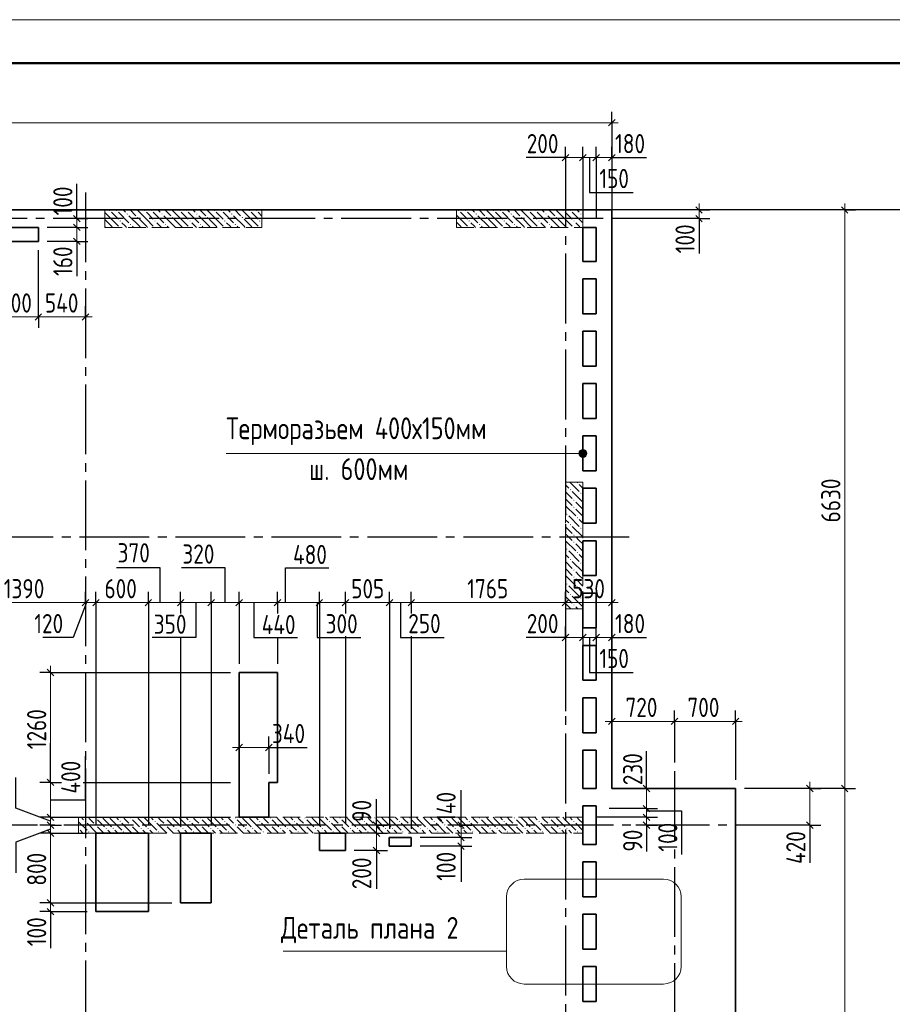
# Model space of a CAD drawing. Header units: millimetres. Extents: x 0 to 43617, y 0 to 59400.
# Tile 20 of 21: x 15570 to 25569, y 48117 to 59400. Entities that reach past the tile are written whole.
import ezdxf

# ---------------------------------------------------------------- set-up
doc = ezdxf.new("R2010")
doc.units = ezdxf.units.MM
doc.linetypes.add('______2', pattern=[270, 200, -70])
doc.linetypes.add('______5', pattern=[1100, 800, -100, 100, -100])
for name, color, linetype, lineweight in [('Standard', 7, 'Continuous', 25), ('ЖБ Пилон', 180, 'Continuous', 25), ('Оси', 40, '______5', 18), ('Примечания', 7, 'Continuous', 25), ('Размерная выноска', 7, 'Continuous', 13)]:
    doc.layers.add(name, color=color, linetype=linetype, lineweight=lineweight)
doc.layers.add('ЖБ Перекрытие верхний уровень', color=7, linetype='Continuous', lineweight=25, true_color=0xe0e0ff)
doc.layers.add('ЖБ Стена верхний уровень', color=7, linetype='Continuous', lineweight=25, true_color=0x006e00)
doc.styles.add('GOST 2.304-81', font='txt')

msp = doc.modelspace()

# ---------------------------------------------------------------- hatches: boundary and pattern name
at = {"layer": 'ЖБ Пилон', "linetype": 'Continuous', "lineweight": 18, "transparency": 33554687}
for points in [[(16594, 57213), (16601, 57220), (16607, 57213), (16601, 57207)], [(16674, 57213), (16681, 57220), (16687, 57213), (16681, 57207)], [(16994, 57213), (17001, 57220), (17007, 57213), (17001, 57207)], [(17074, 57213), (17081, 57220), (17087, 57213), (17081, 57207)], [(17394, 57213), (17401, 57220), (17407, 57213), (17401, 57207)], [(17474, 57213), (17481, 57220), (17487, 57213), (17481, 57207)], [(17794, 57213), (17801, 57220), (17807, 57213), (17801, 57207)], [(17874, 57213), (17881, 57220), (17887, 57213), (17881, 57207)], [(18194, 57213), (18201, 57220), (18207, 57213), (18201, 57207)], [(18274, 57213), (18281, 57220), (18287, 57213), (18281, 57207)], [(20594, 57213), (20601, 57220), (20607, 57213), (20601, 57207)], [(20674, 57213), (20681, 57220), (20687, 57213), (20681, 57207)], [(20994, 57213), (21001, 57220), (21007, 57213), (21001, 57207)], [(21074, 57213), (21081, 57220), (21087, 57213), (21081, 57207)], [(21394, 57213), (21401, 57220), (21407, 57213), (21401, 57207)], [(21474, 57213), (21481, 57220), (21487, 57213), (21481, 57207)], [(21794, 57213), (21801, 57220), (21807, 57213), (21801, 57207)], [(21874, 57213), (21881, 57220), (21887, 57213), (21881, 57207)], [(16714, 57093), (16721, 57100), (16727, 57093), (16721, 57087)], [(16794, 57173), (16801, 57180), (16807, 57173), (16801, 57167)], [(16914, 57133), (16921, 57140), (16927, 57133), (16921, 57127)], [(17114, 57093), (17121, 57100), (17127, 57093), (17121, 57087)], [(17194, 57173), (17201, 57180), (17207, 57173), (17201, 57167)], [(17314, 57133), (17321, 57140), (17327, 57133), (17321, 57127)], [(17514, 57093), (17521, 57100), (17527, 57093), (17521, 57087)], [(17594, 57173), (17601, 57180), (17607, 57173), (17601, 57167)], [(17714, 57133), (17721, 57140), (17727, 57133), (17721, 57127)], [(17914, 57093), (17921, 57100), (17927, 57093), (17921, 57087)], [(17994, 57173), (18001, 57180), (18007, 57173), (18001, 57167)], [(18114, 57133), (18121, 57140), (18127, 57133), (18121, 57127)], [(18314, 57093), (18321, 57100), (18327, 57093), (18321, 57087)], [(20714, 57093), (20721, 57100), (20727, 57093), (20721, 57087)], [(20794, 57173), (20801, 57180), (20807, 57173), (20801, 57167)], [(20914, 57133), (20921, 57140), (20927, 57133), (20921, 57127)], [(21114, 57093), (21121, 57100), (21127, 57093), (21121, 57087)], [(21194, 57173), (21201, 57180), (21207, 57173), (21201, 57167)], [(21314, 57133), (21321, 57140), (21327, 57133), (21321, 57127)], [(21514, 57093), (21521, 57100), (21527, 57093), (21521, 57087)], [(21594, 57173), (21601, 57180), (21607, 57173), (21601, 57167)], [(21714, 57133), (21721, 57140), (21727, 57133), (21721, 57127)], [(21914, 57093), (21921, 57100), (21927, 57093), (21921, 57087)], [(21994, 57173), (22001, 57180), (22007, 57173), (22001, 57167)], [(16834, 57053), (16841, 57060), (16847, 57053), (16841, 57047)], [(17234, 57053), (17241, 57060), (17247, 57053), (17241, 57047)], [(17634, 57053), (17641, 57060), (17647, 57053), (17641, 57047)], [(18034, 57053), (18041, 57060), (18047, 57053), (18041, 57047)], [(20834, 57053), (20841, 57060), (20847, 57053), (20841, 57047)], [(21234, 57053), (21241, 57060), (21247, 57053), (21241, 57047)], [(21634, 57053), (21641, 57060), (21647, 57053), (21641, 57047)], [(21954, 54093), (21961, 54100), (21967, 54093), (21961, 54087)], [(21874, 54013), (21881, 54020), (21887, 54013), (21881, 54007)], [(21994, 53973), (22001, 53980), (22007, 53973), (22001, 53967)], [(21914, 53893), (21921, 53900), (21927, 53893), (21921, 53887)], [(21914, 53813), (21921, 53820), (21927, 53813), (21921, 53807)], [(21834, 53733), (21841, 53740), (21847, 53733), (21841, 53727)], [(21874, 53613), (21881, 53620), (21887, 53613), (21881, 53607)], [(21954, 53693), (21961, 53700), (21967, 53693), (21961, 53687)], [(21914, 53493), (21921, 53500), (21927, 53493), (21921, 53487)], [(21994, 53573), (22001, 53580), (22007, 53573), (22001, 53567)], [(21914, 53413), (21921, 53420), (21927, 53413), (21921, 53407)], [(21834, 53333), (21841, 53340), (21847, 53333), (21841, 53327)], [(21954, 53293), (21961, 53300), (21967, 53293), (21961, 53287)], [(21874, 53213), (21881, 53220), (21887, 53213), (21881, 53207)], [(21994, 53173), (22001, 53180), (22007, 53173), (22001, 53167)], [(21914, 53093), (21921, 53100), (21927, 53093), (21921, 53087)], [(21834, 52933), (21841, 52940), (21847, 52933), (21841, 52927)], [(21914, 53013), (21921, 53020), (21927, 53013), (21921, 53007)], [(21874, 52813), (21881, 52820), (21887, 52813), (21881, 52807)], [(21954, 52893), (21961, 52900), (21967, 52893), (21961, 52887)], [(21914, 52693), (21921, 52700), (21927, 52693), (21921, 52687)], [(21994, 52773), (22001, 52780), (22007, 52773), (22001, 52767)]]:
    msp.add_hatch(color=7, dxfattribs=at).paths.add_polyline_path(points, flags=16)
at = {"layer": 'ЖБ Стена верхний уровень', "linetype": 'Continuous', "lineweight": 18, "transparency": 33554687}
for points in [[(16314, 50213), (16321, 50220), (16327, 50213), (16321, 50207)], [(16434, 50253), (16441, 50260), (16447, 50253), (16441, 50247)], [(16714, 50213), (16721, 50220), (16727, 50213), (16721, 50207)], [(16834, 50253), (16841, 50260), (16847, 50253), (16841, 50247)], [(17114, 50213), (17121, 50220), (17127, 50213), (17121, 50207)], [(17234, 50253), (17241, 50260), (17247, 50253), (17241, 50247)], [(17514, 50213), (17521, 50220), (17527, 50213), (17521, 50207)], [(17634, 50253), (17641, 50260), (17647, 50253), (17641, 50247)], [(17914, 50213), (17921, 50220), (17927, 50213), (17921, 50207)], [(18034, 50253), (18041, 50260), (18047, 50253), (18041, 50247)], [(18314, 50213), (18321, 50220), (18327, 50213), (18321, 50207)], [(18434, 50253), (18441, 50260), (18447, 50253), (18441, 50247)], [(18714, 50213), (18721, 50220), (18727, 50213), (18721, 50207)], [(18834, 50253), (18841, 50260), (18847, 50253), (18841, 50247)], [(19114, 50213), (19121, 50220), (19127, 50213), (19121, 50207)], [(19234, 50253), (19241, 50260), (19247, 50253), (19241, 50247)], [(19514, 50213), (19521, 50220), (19527, 50213), (19521, 50207)], [(19634, 50253), (19641, 50260), (19647, 50253), (19641, 50247)], [(19914, 50213), (19921, 50220), (19927, 50213), (19921, 50207)], [(20034, 50253), (20041, 50260), (20047, 50253), (20041, 50247)], [(20314, 50213), (20321, 50220), (20327, 50213), (20321, 50207)], [(20434, 50253), (20441, 50260), (20447, 50253), (20441, 50247)], [(20714, 50213), (20721, 50220), (20727, 50213), (20721, 50207)], [(20834, 50253), (20841, 50260), (20847, 50253), (20841, 50247)], [(21114, 50213), (21121, 50220), (21127, 50213), (21121, 50207)], [(21234, 50253), (21241, 50260), (21247, 50253), (21241, 50247)], [(21514, 50213), (21521, 50220), (21527, 50213), (21521, 50207)], [(21634, 50253), (21641, 50260), (21647, 50253), (21641, 50247)], [(21914, 50213), (21921, 50220), (21927, 50213), (21921, 50207)], [(16244, 50137), (16247, 50133), (16244, 50130)], [(16354, 50093), (16361, 50100), (16367, 50093), (16361, 50087)], [(16434, 50173), (16441, 50180), (16447, 50173), (16441, 50167)], [(16554, 50133), (16561, 50140), (16567, 50133), (16561, 50127)], [(16634, 50133), (16641, 50140), (16647, 50133), (16641, 50127)], [(16754, 50093), (16761, 50100), (16767, 50093), (16761, 50087)], [(16834, 50173), (16841, 50180), (16847, 50173), (16841, 50167)], [(16954, 50133), (16961, 50140), (16967, 50133), (16961, 50127)], [(17034, 50133), (17041, 50140), (17047, 50133), (17041, 50127)], [(17154, 50093), (17161, 50100), (17167, 50093), (17161, 50087)], [(17234, 50173), (17241, 50180), (17247, 50173), (17241, 50167)], [(17354, 50133), (17361, 50140), (17367, 50133), (17361, 50127)], [(17434, 50133), (17441, 50140), (17447, 50133), (17441, 50127)], [(17554, 50093), (17561, 50100), (17567, 50093), (17561, 50087)], [(17634, 50173), (17641, 50180), (17647, 50173), (17641, 50167)], [(17754, 50133), (17761, 50140), (17767, 50133), (17761, 50127)], [(17834, 50133), (17841, 50140), (17847, 50133), (17841, 50127)], [(17954, 50093), (17961, 50100), (17967, 50093), (17961, 50087)], [(18034, 50173), (18041, 50180), (18047, 50173), (18041, 50167)], [(18154, 50133), (18161, 50140), (18167, 50133), (18161, 50127)], [(18234, 50133), (18241, 50140), (18247, 50133), (18241, 50127)], [(18354, 50093), (18361, 50100), (18367, 50093), (18361, 50087)], [(18434, 50173), (18441, 50180), (18447, 50173), (18441, 50167)], [(18554, 50133), (18561, 50140), (18567, 50133), (18561, 50127)], [(18634, 50133), (18641, 50140), (18647, 50133), (18641, 50127)], [(18754, 50093), (18761, 50100), (18767, 50093), (18761, 50087)], [(18834, 50173), (18841, 50180), (18847, 50173), (18841, 50167)], [(18954, 50133), (18961, 50140), (18967, 50133), (18961, 50127)], [(19034, 50133), (19041, 50140), (19047, 50133), (19041, 50127)], [(19154, 50093), (19161, 50100), (19167, 50093), (19161, 50087)], [(19234, 50173), (19241, 50180), (19247, 50173), (19241, 50167)], [(19354, 50133), (19361, 50140), (19367, 50133), (19361, 50127)], [(19434, 50133), (19441, 50140), (19447, 50133), (19441, 50127)], [(19554, 50093), (19561, 50100), (19567, 50093), (19561, 50087)], [(19634, 50173), (19641, 50180), (19647, 50173), (19641, 50167)], [(19754, 50133), (19761, 50140), (19767, 50133), (19761, 50127)], [(19834, 50133), (19841, 50140), (19847, 50133), (19841, 50127)], [(19954, 50093), (19961, 50100), (19967, 50093), (19961, 50087)], [(20034, 50173), (20041, 50180), (20047, 50173), (20041, 50167)], [(20154, 50133), (20161, 50140), (20167, 50133), (20161, 50127)], [(20234, 50133), (20241, 50140), (20247, 50133), (20241, 50127)], [(20354, 50093), (20361, 50100), (20367, 50093), (20361, 50087)], [(20434, 50173), (20441, 50180), (20447, 50173), (20441, 50167)], [(20554, 50133), (20561, 50140), (20567, 50133), (20561, 50127)], [(20634, 50133), (20641, 50140), (20647, 50133), (20641, 50127)], [(20754, 50093), (20761, 50100), (20767, 50093), (20761, 50087)], [(20834, 50173), (20841, 50180), (20847, 50173), (20841, 50167)], [(20954, 50133), (20961, 50140), (20967, 50133), (20961, 50127)], [(21034, 50133), (21041, 50140), (21047, 50133), (21041, 50127)], [(21154, 50093), (21161, 50100), (21167, 50093), (21161, 50087)], [(21234, 50173), (21241, 50180), (21247, 50173), (21241, 50167)], [(21354, 50133), (21361, 50140), (21367, 50133), (21361, 50127)], [(21434, 50133), (21441, 50140), (21447, 50133), (21441, 50127)], [(21554, 50093), (21561, 50100), (21567, 50093), (21561, 50087)], [(21634, 50173), (21641, 50180), (21647, 50173), (21641, 50167)], [(21754, 50133), (21761, 50140), (21767, 50133), (21761, 50127)], [(21834, 50133), (21841, 50140), (21847, 50133), (21841, 50127)], [(21954, 50093), (21961, 50100), (21967, 50093), (21961, 50087)]]:
    msp.add_hatch(color=7, dxfattribs=at).paths.add_polyline_path(points, flags=16)
at = {"layer": 'Примечания', "linetype": 'Continuous', "lineweight": 13, "transparency": 33554687}
for points in [[(21985, 54408), (21985, 54452), (21979, 54430)], [(21985, 54452), (22002, 54391), (22002, 54469)], [(21985, 54452), (21985, 54408), (22002, 54391)], [(22002, 54469), (22024, 54385), (22024, 54475)], [(22002, 54469), (22002, 54391), (22024, 54385)], [(22024, 54475), (22024, 54385), (22046, 54391)], [(22024, 54475), (22046, 54391), (22046, 54469)], [(22046, 54469), (22046, 54391), (22063, 54408)], [(22046, 54469), (22063, 54408), (22063, 54452)], [(22063, 54452), (22063, 54408), (22069, 54430)]]:
    msp.add_hatch(color=7, dxfattribs=at).paths.add_polyline_path(points)

# ---------------------------------------------------------------- linework, layer by layer
at = {"layer": 'Standard', "color": 251, "linetype": 'Continuous', "lineweight": -3, "true_color": 0x656565, "transparency": 33554687}
for p, q in [((22354, 58220), (22354, 58345)), ((22354, 58220), (22354, 58095)), ((22354, 58220), (22354, 57120)), ((21824, 57820), (21824, 57945)), ((22024, 57820), (22024, 57945)), ((22174, 57820), (22174, 57945)), ((22354, 57820), (22354, 57945)), ((21824, 57820), (21824, 57695)), ((21824, 57820), (21824, 57820)), ((22024, 57820), (22024, 57695)), ((22174, 57820), (22174, 57695)), ((22354, 57820), (22354, 57695)), ((22354, 57820), (22354, 57722)), ((22354, 57437), (22354, 57120)), ((23354, 57220), (22454, 57220)), ((25024, 57220), (22454, 57220)), ((23354, 57220), (23229, 57220)), ((23354, 57220), (23479, 57220)), ((25024, 57220), (24899, 57220)), ((25024, 57220), (25149, 57220)), ((16224, 57120), (16099, 57120)), ((16224, 57120), (16349, 57120)), ((16224, 57120), (16224, 57120)), ((23354, 57120), (22454, 57120)), ((23354, 57120), (23229, 57120)), ((23354, 57120), (23479, 57120)), ((16224, 57020), (16099, 57020)), ((16224, 57020), (16349, 57020)), ((16224, 56860), (16099, 56860)), ((16224, 56860), (16349, 56860)), ((15784, 55994), (15784, 56119)), ((16324, 55994), (16324, 56119)), ((15784, 55994), (15784, 55869)), ((16324, 55994), (16324, 55869)), ((16324, 55994), (16324, 55994)), ((16324, 52720), (16324, 52845)), ((16444, 52720), (16444, 52845)), ((17044, 52720), (17044, 52845)), ((17414, 52720), (17414, 52845)), ((17764, 52720), (17764, 52845)), ((18084, 52720), (18084, 52845)), ((18524, 52720), (18524, 52845)), ((19004, 52720), (19004, 52845)), ((19304, 52720), (19304, 52845)), ((19807, 52720), (19807, 52845)), ((20057, 52720), (20057, 52845)), ((21824, 52720), (21824, 52845)), ((22354, 52720), (22354, 52845)), ((16324, 52720), (16324, 52595)), ((16324, 52720), (16324, 52720)), ((16444, 52720), (16444, 52595)), ((17044, 52720), (17044, 52595)), ((17414, 52720), (17414, 52595)), ((17414, 52720), (17414, 52614)), ((17764, 52720), (17764, 52595)), ((18084, 52720), (18084, 52595)), ((18524, 52720), (18524, 52595)), ((18524, 52720), (18524, 52611)), ((19004, 52720), (19004, 52595)), ((19304, 52720), (19304, 52595)), ((19304, 52720), (19304, 52620)), ((19807, 52720), (19807, 52595)), ((20057, 52720), (20057, 52595)), ((21824, 52720), (21824, 52595)), ((21824, 52720), (21824, 51475)), ((22354, 52720), (22354, 52595)), ((22354, 52720), (22354, 51668)), ((21824, 52320), (21824, 52445)), ((22024, 52320), (22024, 52445)), ((22174, 52320), (22174, 52445)), ((22354, 52320), (22354, 52445)), ((17414, 52330), (17414, 50180)), ((18524, 52326), (18524, 52020)), ((19304, 52335), (19304, 50180)), ((20057, 52337), (20057, 50130)), ((21824, 52320), (21824, 52195)), ((21824, 52320), (21824, 52320)), ((22024, 52320), (22024, 52195)), ((22024, 52320), (22024, 52320)), ((22174, 52320), (22174, 52195)), ((22174, 52320), (22174, 52320)), ((22354, 52320), (22354, 52195)), ((22354, 52320), (22354, 52320)), ((15924, 51920), (15799, 51920)), ((15924, 51920), (16049, 51920)), ((15924, 51920), (17984, 51920)), ((22354, 51360), (22354, 51485)), ((23074, 51360), (23074, 51485)), ((23774, 51360), (23774, 51485)), ((22354, 51360), (22354, 51235)), ((22354, 51360), (22354, 50660)), ((23074, 51360), (23074, 51235)), ((23074, 51360), (23074, 50890)), ((23774, 51360), (23774, 51235)), ((23774, 51360), (23774, 50690)), ((18084, 51060), (18084, 51185)), ((18424, 51060), (18424, 51185)), ((18084, 51060), (18084, 50935)), ((18084, 51060), (18084, 50760)), ((18424, 51060), (18424, 50935)), ((18424, 51060), (18424, 50760)), ((15924, 50660), (15799, 50660)), ((15924, 50660), (16049, 50660)), ((15924, 50660), (16013, 50660)), ((16298, 50660), (17984, 50660)), ((22754, 50590), (22629, 50590)), ((22754, 50590), (22879, 50590)), ((22754, 50590), (22754, 50590)), ((24624, 50590), (23874, 50590)), ((24624, 50590), (24499, 50590)), ((24624, 50590), (24749, 50590)), ((25024, 50590), (24899, 50590)), ((25024, 50590), (25149, 50590)), ((22754, 50360), (22629, 50360)), ((22754, 50360), (22879, 50360)), ((15924, 50260), (15799, 50260)), ((15924, 50260), (16049, 50260)), ((15924, 50260), (17984, 50260)), ((22754, 50260), (22629, 50260)), ((22754, 50260), (22879, 50260)), ((15924, 50170), (15799, 50170)), ((15924, 50170), (16049, 50170)), ((15924, 50170), (15924, 50170)), ((19660, 50170), (19535, 50170)), ((19660, 50170), (19785, 50170)), ((19660, 50170), (19660, 50170)), ((20627, 50170), (20502, 50170)), ((20627, 50170), (20752, 50170)), ((20627, 50170), (20627, 50170)), ((22754, 50170), (22629, 50170)), ((22754, 50170), (22879, 50170)), ((22754, 50170), (22754, 50170)), ((24624, 50170), (24499, 50170)), ((24624, 50170), (24749, 50170)), ((24624, 50170), (24624, 50170)), ((15924, 50080), (15799, 50080)), ((15924, 50080), (16049, 50080)), ((15924, 50080), (16344, 50080)), ((19660, 50080), (19535, 50080)), ((19660, 50080), (19785, 50080)), ((20627, 50030), (20502, 50030)), ((20627, 50030), (20752, 50030)), ((19660, 49880), (19535, 49880)), ((19660, 49880), (19785, 49880)), ((20627, 49930), (20502, 49930)), ((20627, 49930), (20752, 49930)), ((15924, 49280), (15799, 49280)), ((15924, 49280), (16049, 49280)), ((15924, 49280), (17314, 49280)), ((15924, 49180), (15799, 49180)), ((15924, 49180), (16049, 49180)), ((15924, 49180), (16344, 49180))]:
    msp.add_line(p, q, dxfattribs=at)
at = {"layer": 'Standard', "color": 7, "linetype": 'Continuous', "lineweight": 13, "transparency": 33554687}
for p, q in [((22354, 58220), (7394, 58220)), ((22354, 58220), (22429, 58220)), ((21824, 57820), (21749, 57820)), ((21824, 57820), (22024, 57820)), ((22024, 57820), (22174, 57820)), ((22174, 57820), (22354, 57820)), ((22354, 57820), (22429, 57820)), ((23354, 57220), (23354, 57295)), ((23354, 57220), (23354, 57120)), ((25024, 57220), (25024, 57295)), ((16224, 57120), (16224, 57195)), ((23354, 57120), (23354, 57045)), ((16224, 57020), (16224, 56860)), ((16224, 56860), (16224, 56785)), ((15284, 55994), (15784, 55994)), ((15784, 55994), (16324, 55994)), ((16324, 55994), (16399, 55994)), ((16324, 52720), (14934, 52720)), ((16444, 52720), (16324, 52720)), ((17044, 52720), (16444, 52720)), ((17414, 52720), (17044, 52720)), ((17764, 52720), (17414, 52720)), ((18084, 52720), (17764, 52720)), ((18524, 52720), (18084, 52720)), ((19004, 52720), (18524, 52720)), ((19304, 52720), (19004, 52720)), ((19807, 52720), (19304, 52720)), ((20057, 52720), (19807, 52720)), ((22354, 52720), (21824, 52720)), ((22354, 52720), (22429, 52720)), ((21824, 52320), (21749, 52320)), ((21824, 52320), (22024, 52320)), ((22024, 52320), (22174, 52320)), ((22174, 52320), (22354, 52320)), ((22354, 52320), (22429, 52320)), ((15924, 51920), (15924, 51995)), ((22354, 51360), (22279, 51360)), ((22354, 51360), (23074, 51360)), ((23074, 51360), (23774, 51360)), ((23774, 51360), (23849, 51360)), ((18084, 51060), (18009, 51060)), ((18084, 51060), (18424, 51060)), ((18424, 51060), (18499, 51060)), ((15924, 50660), (15924, 50260)), ((22754, 50590), (22754, 50665)), ((24624, 50590), (24624, 50665)), ((24624, 50590), (24624, 50170)), ((25024, 50590), (25024, 41910)), ((22754, 50360), (22754, 50260)), ((15924, 50260), (15924, 50170)), ((19660, 50170), (19660, 50245)), ((20627, 50170), (20627, 50245)), ((22754, 50260), (22754, 50170)), ((15924, 50170), (15924, 50080)), ((22754, 50170), (22754, 50095)), ((24624, 50170), (24624, 50095)), ((15924, 50080), (15924, 49280)), ((19660, 50080), (19660, 49880)), ((20627, 50030), (20627, 49930)), ((19660, 49880), (19660, 49805)), ((20627, 49930), (20627, 49855)), ((15924, 49280), (15924, 49180)), ((15924, 49180), (15924, 49105))]:
    msp.add_line(p, q, dxfattribs=at)
at = {"layer": 'Standard', "color": 7, "linetype": 'Continuous', "lineweight": 25, "transparency": 33554687}
for p, q in [((22392, 58257), (22316, 58183)), ((21786, 57783), (21861, 57857)), ((21986, 57783), (22061, 57857)), ((22136, 57783), (22212, 57857)), ((22316, 57783), (22392, 57857)), ((23316, 57257), (23392, 57183)), ((24986, 57257), (25061, 57183)), ((16187, 57157), (16262, 57083)), ((23316, 57157), (23392, 57083)), ((16187, 57057), (16262, 56983)), ((16187, 56897), (16262, 56823)), ((15746, 55956), (15821, 56031)), ((16286, 55956), (16361, 56031)), ((16361, 52757), (16286, 52683)), ((16482, 52757), (16407, 52683)), ((17082, 52757), (17007, 52683)), ((17451, 52757), (17377, 52683)), ((17802, 52757), (17726, 52683)), ((18121, 52757), (18046, 52683)), ((18561, 52757), (18486, 52683)), ((19041, 52757), (18966, 52683)), ((19341, 52757), (19266, 52683)), ((19845, 52757), (19770, 52683)), ((20095, 52757), (20020, 52683)), ((21861, 52757), (21786, 52683)), ((22392, 52757), (22316, 52683)), ((21786, 52283), (21861, 52357)), ((21986, 52283), (22061, 52357)), ((22136, 52283), (22212, 52357)), ((22316, 52283), (22392, 52357)), ((15886, 51957), (15961, 51883)), ((22316, 51323), (22392, 51397)), ((23036, 51323), (23112, 51397)), ((23736, 51323), (23812, 51397)), ((18046, 51023), (18121, 51097)), ((18386, 51023), (18461, 51097)), ((15886, 50697), (15961, 50623)), ((22716, 50628), (22792, 50552)), ((24586, 50628), (24661, 50552)), ((24986, 50628), (25061, 50552)), ((22716, 50397), (22792, 50323)), ((15886, 50297), (15961, 50223)), ((15886, 50208), (15961, 50133)), ((19622, 50208), (19697, 50133)), ((20589, 50208), (20664, 50133)), ((22716, 50297), (22792, 50223)), ((22716, 50208), (22792, 50133)), ((24586, 50208), (24661, 50133)), ((15886, 50117), (15961, 50042)), ((19622, 50117), (19697, 50042)), ((20589, 50067), (20664, 49992)), ((19622, 49917), (19697, 49842)), ((20589, 49967), (20664, 49892)), ((15886, 49317), (15961, 49242)), ((15886, 49217), (15961, 49142))]:
    msp.add_line(p, q, dxfattribs=at)
at = {"layer": 'Standard', "color": 7, "linetype": 'Continuous', "lineweight": 13, "transparency": 33554687}
msp.add_lwpolyline([(0, 0), (42000, 0), (42000, 59400), (0, 59400), (0, 0)], close=True, dxfattribs=at)
for points in [[(42000, 59400), (0, 59400), (0, 0), (42000, 0), (42000, 59400)], [(7674, 10380), (33074, 10380), (33074, 57220), (7674, 57220), (7674, 10380)], [(25024, 57220), (25024, 53543), (25024, 53543), (25024, 50590)], [(16224, 57120), (16224, 57051), (16224, 57051), (16224, 57020)], [(21824, 52720), (21608, 52720), (21608, 52720), (21517, 52720), (21517, 52720), (21454, 52720), (21454, 52720), (21332, 52720), (21332, 52720), (21190, 52720), (21190, 52720), (21110, 52720), (21110, 52720), (20057, 52720)], [(15924, 51920), (15924, 50942), (15924, 50942), (15924, 50879), (15924, 50879), (15924, 50660)], [(22754, 50590), (22754, 50535), (22754, 50535), (22754, 50444), (22754, 50444), (22754, 50360)], [(19660, 50170), (19660, 50118), (19660, 50118), (19660, 50080)], [(20627, 50170), (20627, 50119), (20627, 50119), (20627, 50030)]]:
    msp.add_lwpolyline(points, dxfattribs=at)
at = {"layer": 'Standard', "color": 7, "linetype": 'Continuous', "lineweight": 50, "transparency": 33554687}
msp.add_lwpolyline([(2000, 58900), (41500, 58900), (41500, 500), (2000, 500), (2000, 58900)], close=True, dxfattribs=at)
at = {"layer": 'Standard', "color": 251, "linetype": 'Continuous', "lineweight": -3, "true_color": 0x656565, "transparency": 33554687}
for points in [[(22024, 57820), (22024, 57511), (22024, 57511), (22024, 57120)], [(22174, 57820), (22174, 57439), (22174, 57439), (22174, 57120)], [(16224, 57020), (16207, 57020), (16207, 57020), (15884, 57020)], [(15784, 55994), (15784, 56011), (15784, 56011), (15784, 56205), (15784, 56205), (15784, 56760)], [(16224, 56860), (16207, 56860), (16207, 56860), (15884, 56860)], [(16444, 52720), (16444, 52427), (16444, 52427), (16444, 52385), (16444, 52385), (16444, 50180)], [(17044, 52720), (17044, 52461), (17044, 52461), (17044, 52424), (17044, 52424), (17044, 50180)], [(17764, 52720), (17764, 52502), (17764, 52502), (17764, 52471), (17764, 52471), (17764, 52388), (17764, 52388), (17764, 50180)], [(18084, 52720), (18084, 52520), (18084, 52520), (18084, 52491), (18084, 52491), (18084, 52415), (18084, 52415), (18084, 52020)], [(19004, 52720), (19004, 52573), (19004, 52573), (19004, 52551), (19004, 52551), (19004, 52494), (19004, 52494), (19004, 52406), (19004, 52406), (19004, 50180)], [(19807, 52720), (19807, 52619), (19807, 52619), (19807, 52603), (19807, 52603), (19807, 52562), (19807, 52562), (19807, 52499), (19807, 52499), (19807, 52444), (19807, 52444), (19807, 50130)], [(20057, 52720), (20057, 52633), (20057, 52633), (20057, 52622)], [(25024, 50590), (25007, 50590), (25007, 50590), (23874, 50590)], [(22754, 50360), (22737, 50360), (22737, 50360), (22324, 50360)], [(22754, 50260), (22737, 50260), (22737, 50260), (22174, 50260)], [(19660, 50080), (19632, 50080), (19632, 50080), (19404, 50080)], [(20627, 50030), (20599, 50030), (20599, 50030), (20157, 50030)], [(19660, 49880), (19632, 49880), (19632, 49880), (19404, 49880)], [(20627, 49930), (20599, 49930), (20599, 49930), (20157, 49930)]]:
    msp.add_lwpolyline(points, dxfattribs=at)
at = {"layer": 'Standard', "color": 7, "linetype": 'Continuous', "lineweight": 25, "transparency": 33554687}
msp.add_lwpolyline([(7394, 10100), (33074, 10100), (33074, 57220), (7394, 57220), (7394, 10100)], dxfattribs=at)
at = {"layer": 'ЖБ Перекрытие верхний уровень', "color": 7, "linetype": 'Continuous', "lineweight": 35, "transparency": 33554687}
for p, q in [((22354, 57220), (8924, 57220)), ((22354, 50590), (22354, 57220)), ((15784, 57020), (15284, 57020)), ((15784, 56860), (15784, 57020)), ((22024, 56630), (22024, 57020)), ((22024, 57020), (22174, 57020)), ((22174, 57020), (22174, 56630)), ((15284, 56860), (15784, 56860)), ((22174, 56630), (22024, 56630)), ((22024, 56030), (22024, 56430)), ((22024, 56430), (22174, 56430)), ((22174, 56430), (22174, 56030)), ((22174, 56030), (22024, 56030)), ((22024, 55830), (22174, 55830)), ((22024, 55430), (22024, 55830)), ((22174, 55830), (22174, 55430)), ((22174, 55430), (22024, 55430)), ((22024, 54830), (22024, 55230)), ((22024, 55230), (22174, 55230)), ((22174, 55230), (22174, 54830)), ((22174, 54830), (22024, 54830)), ((22024, 54230), (22024, 54630)), ((22024, 54630), (22174, 54630)), ((22174, 54630), (22174, 54230)), ((22174, 54230), (22024, 54230)), ((22024, 53630), (22024, 54030)), ((22024, 54030), (22174, 54030)), ((22174, 54030), (22174, 53630)), ((22174, 53630), (22024, 53630)), ((22024, 53030), (22024, 53430)), ((22024, 53430), (22174, 53430)), ((22174, 53430), (22174, 53030)), ((22174, 53030), (22024, 53030)), ((22024, 52430), (22024, 52830)), ((22024, 52830), (22174, 52830)), ((22174, 52830), (22174, 52430)), ((22174, 52430), (22024, 52430)), ((22024, 51830), (22024, 52230)), ((22024, 52230), (22174, 52230)), ((22174, 52230), (22174, 51830)), ((18524, 51920), (18084, 51920)), ((18084, 51920), (18084, 50660)), ((18524, 50660), (18524, 51920)), ((22174, 51830), (22024, 51830)), ((22024, 51230), (22024, 51630)), ((22024, 51630), (22174, 51630)), ((22174, 51630), (22174, 51230)), ((22174, 51230), (22024, 51230)), ((22024, 51030), (22174, 51030)), ((22024, 50590), (22024, 51030)), ((22174, 51030), (22174, 50590)), ((18084, 50660), (18084, 50260)), ((18424, 50260), (18424, 50660)), ((18424, 50660), (18524, 50660)), ((22174, 50590), (22024, 50590)), ((23774, 50590), (22354, 50590)), ((23774, 41910), (23774, 50590)), ((22024, 50290), (22024, 50390)), ((22024, 50390), (22174, 50390)), ((22174, 50390), (22174, 49950)), ((18084, 50260), (18424, 50260)), ((22024, 49950), (22024, 50290)), ((17044, 50080), (16444, 50080)), ((16444, 50080), (16444, 49180)), ((17044, 49180), (17044, 50080)), ((17764, 50080), (17414, 50080)), ((17414, 50080), (17414, 49280)), ((17764, 49280), (17764, 50080)), ((19304, 50080), (19004, 50080)), ((19004, 50080), (19004, 49880)), ((19304, 49880), (19304, 50080)), ((20054, 50030), (19804, 50030)), ((19804, 50030), (19804, 49930)), ((20054, 49930), (20054, 50030)), ((19004, 49880), (19304, 49880)), ((19804, 49930), (20054, 49930)), ((22174, 49950), (22024, 49950)), ((22024, 49350), (22024, 49750)), ((22024, 49750), (22174, 49750)), ((22174, 49750), (22174, 49350)), ((22174, 49350), (22024, 49350)), ((17414, 49280), (17764, 49280)), ((16444, 49180), (17044, 49180)), ((22024, 48750), (22024, 49150)), ((22024, 49150), (22174, 49150)), ((22174, 49150), (22174, 48750)), ((22174, 48750), (22024, 48750)), ((22024, 48550), (22174, 48550)), ((22024, 48150), (22024, 48550)), ((22174, 48550), (22174, 48150)), ((22174, 48150), (22024, 48150))]:
    msp.add_line(p, q, dxfattribs=at)
at = {"layer": 'ЖБ Пилон', "color": 253, "linetype": '______2', "lineweight": 13, "true_color": 0xa0a0a0, "transparency": 33554687}
for p, q in [((18344, 57220), (16544, 57220)), ((16544, 57220), (16544, 57020)), ((18344, 57020), (18344, 57220)), ((22024, 57220), (20574, 57220)), ((20574, 57220), (20574, 57020)), ((22024, 57020), (22024, 57220)), ((16544, 57020), (18344, 57020)), ((20574, 57020), (22024, 57020)), ((21824, 54100), (21824, 52650)), ((22024, 54100), (21824, 54100)), ((22024, 52650), (22024, 54100)), ((21824, 52650), (22024, 52650))]:
    msp.add_line(p, q, dxfattribs=at)
at = {"layer": 'ЖБ Пилон', "color": 9, "linetype": 'Continuous', "lineweight": 18, "true_color": 0xc7c7c7, "transparency": 33554687}
for p, q in [((16754, 57220), (16781, 57193)), ((16834, 57220), (16901, 57153)), ((17021, 57113), (16914, 57220)), ((17154, 57220), (17181, 57193)), ((17234, 57220), (17301, 57153)), ((17421, 57113), (17314, 57220)), ((17554, 57220), (17581, 57193)), ((17634, 57220), (17701, 57153)), ((17821, 57113), (17714, 57220)), ((17954, 57220), (17981, 57193)), ((18034, 57220), (18101, 57153)), ((18221, 57113), (18114, 57220)), ((20754, 57220), (20781, 57193)), ((20834, 57220), (20901, 57153)), ((21021, 57113), (20914, 57220)), ((21154, 57220), (21181, 57193)), ((21234, 57220), (21301, 57153)), ((21421, 57113), (21314, 57220)), ((21554, 57220), (21581, 57193)), ((21634, 57220), (21701, 57153)), ((21821, 57113), (21714, 57220)), ((21954, 57220), (21981, 57193)), ((16621, 57113), (16544, 57190)), ((16544, 57110), (16621, 57033)), ((16621, 57193), (16701, 57113)), ((16621, 57113), (16701, 57033)), ((16701, 57193), (16821, 57073)), ((16941, 57033), (16821, 57153)), ((16941, 57113), (17021, 57033)), ((17021, 57193), (17101, 57113)), ((17021, 57113), (17101, 57033)), ((17101, 57193), (17221, 57073)), ((17341, 57033), (17221, 57153)), ((17341, 57113), (17421, 57033)), ((17421, 57193), (17501, 57113)), ((17421, 57113), (17501, 57033)), ((17501, 57193), (17621, 57073)), ((17741, 57033), (17621, 57153)), ((17741, 57113), (17821, 57033)), ((17821, 57193), (17901, 57113)), ((17821, 57113), (17901, 57033)), ((17901, 57193), (18021, 57073)), ((18141, 57033), (18021, 57153)), ((18141, 57113), (18221, 57033)), ((18221, 57193), (18301, 57113)), ((18221, 57113), (18301, 57033)), ((18301, 57193), (18344, 57150)), ((20621, 57113), (20574, 57160)), ((20621, 57193), (20701, 57113)), ((20621, 57113), (20701, 57033)), ((20701, 57193), (20821, 57073)), ((20941, 57033), (20821, 57153)), ((20941, 57113), (21021, 57033)), ((21021, 57193), (21101, 57113)), ((21021, 57113), (21101, 57033)), ((21101, 57193), (21221, 57073)), ((21341, 57033), (21221, 57153)), ((21341, 57113), (21421, 57033)), ((21421, 57193), (21501, 57113)), ((21421, 57113), (21501, 57033)), ((21501, 57193), (21621, 57073)), ((21741, 57033), (21621, 57153)), ((21741, 57113), (21821, 57033)), ((21821, 57193), (21901, 57113)), ((21821, 57113), (21901, 57033)), ((21901, 57193), (22021, 57073)), ((22024, 57150), (22021, 57153)), ((16544, 57030), (16554, 57020)), ((16621, 57033), (16634, 57020)), ((16781, 57033), (16741, 57073)), ((16794, 57020), (16781, 57033)), ((16861, 57033), (16874, 57020)), ((16941, 57033), (16954, 57020)), ((17021, 57033), (17034, 57020)), ((17181, 57033), (17141, 57073)), ((17194, 57020), (17181, 57033)), ((17261, 57033), (17274, 57020)), ((17341, 57033), (17354, 57020)), ((17421, 57033), (17434, 57020)), ((17581, 57033), (17541, 57073)), ((17594, 57020), (17581, 57033)), ((17661, 57033), (17674, 57020)), ((17741, 57033), (17754, 57020)), ((17821, 57033), (17834, 57020)), ((17981, 57033), (17941, 57073)), ((17994, 57020), (17981, 57033)), ((18061, 57033), (18074, 57020)), ((18141, 57033), (18154, 57020)), ((18221, 57033), (18234, 57020)), ((18344, 57070), (18341, 57073)), ((20574, 57080), (20621, 57033)), ((20621, 57033), (20634, 57020)), ((20781, 57033), (20741, 57073)), ((20794, 57020), (20781, 57033)), ((20861, 57033), (20874, 57020)), ((20941, 57033), (20954, 57020)), ((21021, 57033), (21034, 57020)), ((21181, 57033), (21141, 57073)), ((21194, 57020), (21181, 57033)), ((21261, 57033), (21274, 57020)), ((21341, 57033), (21354, 57020)), ((21421, 57033), (21434, 57020)), ((21581, 57033), (21541, 57073)), ((21594, 57020), (21581, 57033)), ((21661, 57033), (21674, 57020)), ((21741, 57033), (21754, 57020)), ((21821, 57033), (21834, 57020)), ((21981, 57033), (21941, 57073)), ((21994, 57020), (21981, 57033)), ((21861, 54033), (21824, 54070)), ((21874, 54100), (21981, 53993)), ((21981, 54073), (22024, 54030)), ((21824, 53990), (21901, 53913)), ((21901, 53993), (22021, 53873)), ((22024, 53950), (22021, 53953)), ((21824, 53910), (21901, 53833)), ((21824, 53830), (21941, 53713)), ((21981, 53833), (21941, 53873)), ((22021, 53793), (21981, 53833)), ((21861, 53713), (21981, 53593)), ((21941, 53793), (22024, 53710)), ((21861, 53633), (21824, 53670)), ((21901, 53593), (22021, 53473)), ((21981, 53673), (22024, 53630)), ((21824, 53590), (21901, 53513)), ((21824, 53510), (21901, 53433)), ((22024, 53550), (22021, 53553)), ((21824, 53430), (21941, 53313)), ((21981, 53433), (21941, 53473)), ((21941, 53393), (22024, 53310)), ((22021, 53393), (21981, 53433)), ((21861, 53233), (21824, 53270)), ((21861, 53313), (21981, 53193)), ((21981, 53273), (22024, 53230)), ((21824, 53190), (21901, 53113)), ((21901, 53193), (22021, 53073)), ((22024, 53150), (22021, 53153)), ((21824, 53110), (21901, 53033)), ((21824, 53030), (21941, 52913)), ((21981, 53033), (21941, 53073)), ((22021, 52993), (21981, 53033)), ((21941, 52993), (22024, 52910)), ((21861, 52833), (21824, 52870)), ((21861, 52913), (21981, 52793)), ((21981, 52873), (22024, 52830)), ((21824, 52790), (21901, 52713)), ((21824, 52710), (21884, 52650)), ((21901, 52793), (22021, 52673)), ((22024, 52750), (22021, 52753)), ((21964, 52650), (21941, 52673))]:
    msp.add_line(p, q, dxfattribs=at)
at = {"layer": 'ЖБ Стена верхний уровень', "color": 251, "linetype": '______2', "lineweight": 13, "true_color": 0x656565, "transparency": 33554687}
for p, q in [((22024, 50260), (16244, 50260)), ((16244, 50260), (16244, 50080)), ((22024, 50080), (22024, 50260)), ((16244, 50080), (22024, 50080))]:
    msp.add_line(p, q, dxfattribs=at)
at = {"layer": 'ЖБ Стена верхний уровень', "color": 9, "linetype": 'Continuous', "lineweight": 18, "true_color": 0xc7c7c7, "transparency": 33554687}
for p, q in [((16244, 50210), (16341, 50113)), ((16274, 50260), (16301, 50233)), ((16381, 50233), (16354, 50260)), ((16421, 50193), (16381, 50233)), ((16461, 50233), (16541, 50153)), ((16541, 50233), (16514, 50260)), ((16541, 50233), (16621, 50153)), ((16594, 50260), (16621, 50233)), ((16621, 50233), (16741, 50113)), ((16674, 50260), (16701, 50233)), ((16781, 50233), (16754, 50260)), ((16821, 50193), (16781, 50233)), ((16861, 50233), (16941, 50153)), ((16941, 50233), (16914, 50260)), ((16941, 50233), (17021, 50153)), ((16994, 50260), (17021, 50233)), ((17021, 50233), (17141, 50113)), ((17074, 50260), (17101, 50233)), ((17181, 50233), (17154, 50260)), ((17221, 50193), (17181, 50233)), ((17261, 50233), (17341, 50153)), ((17341, 50233), (17314, 50260)), ((17341, 50233), (17421, 50153)), ((17394, 50260), (17421, 50233)), ((17421, 50233), (17541, 50113)), ((17474, 50260), (17501, 50233)), ((17581, 50233), (17554, 50260)), ((17621, 50193), (17581, 50233)), ((17661, 50233), (17741, 50153)), ((17741, 50233), (17714, 50260)), ((17741, 50233), (17821, 50153)), ((17794, 50260), (17821, 50233)), ((17821, 50233), (17941, 50113)), ((17874, 50260), (17901, 50233)), ((17981, 50233), (17954, 50260)), ((18021, 50193), (17981, 50233)), ((18061, 50233), (18141, 50153)), ((18141, 50233), (18114, 50260)), ((18141, 50233), (18221, 50153)), ((18194, 50260), (18221, 50233)), ((18221, 50233), (18341, 50113)), ((18274, 50260), (18301, 50233)), ((18381, 50233), (18354, 50260)), ((18421, 50193), (18381, 50233)), ((18461, 50233), (18541, 50153)), ((18541, 50233), (18514, 50260)), ((18541, 50233), (18621, 50153)), ((18594, 50260), (18621, 50233)), ((18621, 50233), (18741, 50113)), ((18674, 50260), (18701, 50233)), ((18781, 50233), (18754, 50260)), ((18821, 50193), (18781, 50233)), ((18861, 50233), (18941, 50153)), ((18941, 50233), (18914, 50260)), ((18941, 50233), (19021, 50153)), ((18994, 50260), (19021, 50233)), ((19021, 50233), (19141, 50113)), ((19074, 50260), (19101, 50233)), ((19181, 50233), (19154, 50260)), ((19221, 50193), (19181, 50233)), ((19261, 50233), (19341, 50153)), ((19341, 50233), (19314, 50260)), ((19341, 50233), (19421, 50153)), ((19394, 50260), (19421, 50233)), ((19421, 50233), (19541, 50113)), ((19474, 50260), (19501, 50233)), ((19581, 50233), (19554, 50260)), ((19621, 50193), (19581, 50233)), ((19661, 50233), (19741, 50153)), ((19741, 50233), (19714, 50260)), ((19741, 50233), (19821, 50153)), ((19794, 50260), (19821, 50233)), ((19821, 50233), (19941, 50113)), ((19874, 50260), (19901, 50233)), ((19981, 50233), (19954, 50260)), ((20021, 50193), (19981, 50233)), ((20061, 50233), (20141, 50153)), ((20141, 50233), (20114, 50260)), ((20141, 50233), (20221, 50153)), ((20194, 50260), (20221, 50233)), ((20221, 50233), (20341, 50113)), ((20274, 50260), (20301, 50233)), ((20381, 50233), (20354, 50260)), ((20421, 50193), (20381, 50233)), ((20461, 50233), (20541, 50153)), ((20541, 50233), (20514, 50260)), ((20541, 50233), (20621, 50153)), ((20594, 50260), (20621, 50233)), ((20621, 50233), (20741, 50113)), ((20674, 50260), (20701, 50233)), ((20781, 50233), (20754, 50260)), ((20821, 50193), (20781, 50233)), ((20861, 50233), (20941, 50153)), ((20941, 50233), (20914, 50260)), ((20941, 50233), (21021, 50153)), ((20994, 50260), (21021, 50233)), ((21021, 50233), (21141, 50113)), ((21074, 50260), (21101, 50233)), ((21181, 50233), (21154, 50260)), ((21221, 50193), (21181, 50233)), ((21261, 50233), (21341, 50153)), ((21341, 50233), (21314, 50260)), ((21341, 50233), (21421, 50153)), ((21394, 50260), (21421, 50233)), ((21421, 50233), (21541, 50113)), ((21474, 50260), (21501, 50233)), ((21581, 50233), (21554, 50260)), ((21621, 50193), (21581, 50233)), ((21661, 50233), (21741, 50153)), ((21741, 50233), (21714, 50260)), ((21741, 50233), (21821, 50153)), ((21794, 50260), (21821, 50233)), ((21821, 50233), (21941, 50113)), ((21874, 50260), (21901, 50233)), ((21981, 50233), (21954, 50260)), ((22021, 50193), (21981, 50233)), ((16261, 50113), (16294, 50080)), ((16341, 50193), (16454, 50080)), ((16461, 50153), (16534, 50080)), ((16614, 50080), (16581, 50113)), ((16661, 50113), (16694, 50080)), ((16741, 50193), (16854, 50080)), ((16861, 50153), (16934, 50080)), ((17014, 50080), (16981, 50113)), ((17061, 50113), (17094, 50080)), ((17141, 50193), (17254, 50080)), ((17261, 50153), (17334, 50080)), ((17414, 50080), (17381, 50113)), ((17461, 50113), (17494, 50080)), ((17541, 50193), (17654, 50080)), ((17661, 50153), (17734, 50080)), ((17814, 50080), (17781, 50113)), ((17861, 50113), (17894, 50080)), ((17941, 50193), (18054, 50080)), ((18061, 50153), (18134, 50080)), ((18214, 50080), (18181, 50113)), ((18261, 50113), (18294, 50080)), ((18341, 50193), (18454, 50080)), ((18461, 50153), (18534, 50080)), ((18614, 50080), (18581, 50113)), ((18661, 50113), (18694, 50080)), ((18741, 50193), (18854, 50080)), ((18861, 50153), (18934, 50080)), ((19014, 50080), (18981, 50113)), ((19061, 50113), (19094, 50080)), ((19141, 50193), (19254, 50080)), ((19261, 50153), (19334, 50080)), ((19414, 50080), (19381, 50113)), ((19461, 50113), (19494, 50080)), ((19541, 50193), (19654, 50080)), ((19661, 50153), (19734, 50080)), ((19814, 50080), (19781, 50113)), ((19861, 50113), (19894, 50080)), ((19941, 50193), (20054, 50080)), ((20061, 50153), (20134, 50080)), ((20214, 50080), (20181, 50113)), ((20261, 50113), (20294, 50080)), ((20341, 50193), (20454, 50080)), ((20461, 50153), (20534, 50080)), ((20614, 50080), (20581, 50113)), ((20661, 50113), (20694, 50080)), ((20741, 50193), (20854, 50080)), ((20861, 50153), (20934, 50080)), ((21014, 50080), (20981, 50113)), ((21061, 50113), (21094, 50080)), ((21141, 50193), (21254, 50080)), ((21261, 50153), (21334, 50080)), ((21414, 50080), (21381, 50113)), ((21461, 50113), (21494, 50080)), ((21541, 50193), (21654, 50080)), ((21661, 50153), (21734, 50080)), ((21814, 50080), (21781, 50113)), ((21861, 50113), (21894, 50080)), ((21941, 50193), (22024, 50110))]:
    msp.add_line(p, q, dxfattribs=at)
at = {"layer": 'Оси', "color": 8, "linetype": '______5', "lineweight": -3, "transparency": 33554687}
for p, q in [((21824, 57820), (21824, 7100)), ((16324, 57420), (16324, 7100)), ((23354, 57120), (4600, 57120)), ((22554, 53470), (4600, 53470)), ((23074, 50790), (23074, 7100)), ((24574, 50170), (4600, 50170))]:
    msp.add_line(p, q, dxfattribs=at)
at = {"layer": 'Примечания', "color": 7, "linetype": 'Continuous', "lineweight": 13, "transparency": 33554687}
for p, q in [((17936, 54430), (22024, 54430)), ((21979, 54430), (21979, 54430)), ((22024, 54475), (22024, 54475)), ((22024, 54385), (22024, 54385)), ((22069, 54430), (22069, 54430)), ((22949, 49550), (21349, 49550)), ((21149, 49350), (21149, 48550)), ((23149, 48550), (23149, 49350)), ((21149, 48725), (18589, 48725)), ((21349, 48350), (22949, 48350))]:
    msp.add_line(p, q, dxfattribs=at)
msp.add_circle((22024, 54430), 45, dxfattribs=at)
for centre, start, end in [((21349, 49350), 90, 180), ((22949, 49350), 0, 90), ((21349, 48550), 180, 270), ((22949, 48550), 270, 0)]:
    msp.add_arc(centre, 200, start, end, dxfattribs=at)
at = {"layer": 'Размерная выноска', "color": 7, "linetype": 'Continuous', "lineweight": 25, "transparency": 33554687}
for p, q in [((21824, 57820), (21374, 57820)), ((22354, 57820), (22754, 57820)), ((16224, 57120), (16224, 57520)), ((23354, 57120), (23354, 56720)), ((16224, 56860), (16224, 56460)), ((21824, 52320), (21374, 52320)), ((22354, 52320), (22754, 52320)), ((15924, 50660), (15924, 51110)), ((18424, 51060), (18864, 51060)), ((22754, 50590), (22754, 51020)), ((20627, 50170), (20627, 50570)), ((19660, 50170), (19660, 50470)), ((22754, 50170), (22754, 49870)), ((24624, 50170), (24624, 49740)), ((19660, 49880), (19660, 49440)), ((20627, 49930), (20627, 49520)), ((15924, 49180), (15924, 48760))]:
    msp.add_line(p, q, dxfattribs=at)
for points in [[(22099, 57820), (22099, 57420), (22599, 57420)], [(17179, 52720), (17179, 53120), (16679, 53120)], [(17924, 52720), (17924, 53120), (17424, 53120)], [(18614, 52720), (18614, 53120), (19114, 53120)], [(16334, 52720), (16184, 52320), (15834, 52320)], [(17589, 52720), (17589, 52320), (17089, 52320)], [(18254, 52720), (18254, 52320), (18754, 52320)], [(18979, 52720), (18979, 52320), (19479, 52320)], [(19932, 52720), (19932, 52320), (20432, 52320)], [(22099, 52320), (22099, 51920), (22599, 51920)], [(15924, 50460), (16324, 50460), (16324, 50960)], [(15924, 50215), (15524, 50365), (15524, 50715)], [(22754, 50335), (23154, 50335), (23154, 49835)], [(15924, 50125), (15524, 49975), (15524, 49625)]]:
    msp.add_lwpolyline(points, dxfattribs=at)

# ---------------------------------------------------------------- texts
at = {"layer": 'Standard', "color": 7, "linetype": 'Continuous', "lineweight": 25, "transparency": 33554687, "char_height": 220, "attachment_point": 7, "style": 'GOST 2.304-81'}
for s, insert, width in [('200', (21380, 57870), 531.97), ('180', (22392, 57870), 485.07), ('150', (22212, 57470), 469.51), ('500', (15338, 56044), 516.38), ('540', (15859, 56044), 516.39), ('370', (16691, 53181), 516.39), ('320', (17434, 53167), 516.39), ('480', (18702, 53162), 531.97), ('1390', (15387, 52770), 610.16), ('600', (16541, 52770), 531.97), ('505', (19368, 52770), 500.82), ('1765', (20698, 52770), 610.16), ('530', (21901, 52770), 500.81), ('120', (15737, 52370), 485.08), ('350', (17106, 52363), 500.81), ('440', (18343, 52359), 531.97), ('300', (19075, 52368), 516.4), ('250', (20022, 52370), 516.4), ('200', (21380, 52370), 531.97), ('180', (22392, 52370), 485.07), ('150', (22212, 51970), 469.51), ('720', (22511, 51410), 531.97), ('700', (23221, 51410), 531.97), ('340', (18461, 51110), 516.4)]:
    msp.add_mtext(s, dxfattribs=dict(at, insert=insert, width=width))
at = {"layer": 'Standard', "color": 7, "linetype": 'Continuous', "lineweight": 25, "transparency": 33554687, "char_height": 220, "attachment_point": 7, "rotation": 90, "style": 'GOST 2.304-81'}
for s, insert, width in [('100', (16174, 57157), 485.09), ('100', (23304, 56723), 485.08), ('160', (16174, 56463), 485.09), ('6630', (24974, 53639), 657.05), ('1260', (15874, 51040), 625.74), ('230', (22704, 50628), 516.38), ('400', (16265, 50532), 531.97), ('140', (20566, 50208), 485.08), ('90', (19599, 50208), 391.31), ('100', (23106, 49866), 485.09), ('420', (24574, 49726), 531.96), ('90', (22704, 49867), 391.32), ('100', (20566, 49533), 485.08), ('800', (15874, 49477), 531.96), ('200', (19599, 49436), 531.97), ('100', (15874, 48783), 485.09)]:
    msp.add_mtext(s, dxfattribs=dict(at, insert=insert, width=width))
at = {"layer": 'Примечания', "color": 7, "linetype": 'Continuous', "lineweight": 25, "transparency": 33554687, "char_height": 250, "attachment_point": 7, "style": 'GOST 2.304-81'}
for s, insert, width in [('Терморазьем\\~400х150мм', (17936, 54525), 3189.08), ('ш.\\~600мм', (18886, 54125), 1279.44), ('Деталь\\~плана\\~2', (18564, 48817), 2150.15)]:
    msp.add_mtext(s, dxfattribs=dict(at, insert=insert, width=width))

doc.saveas('drawing.dxf')
